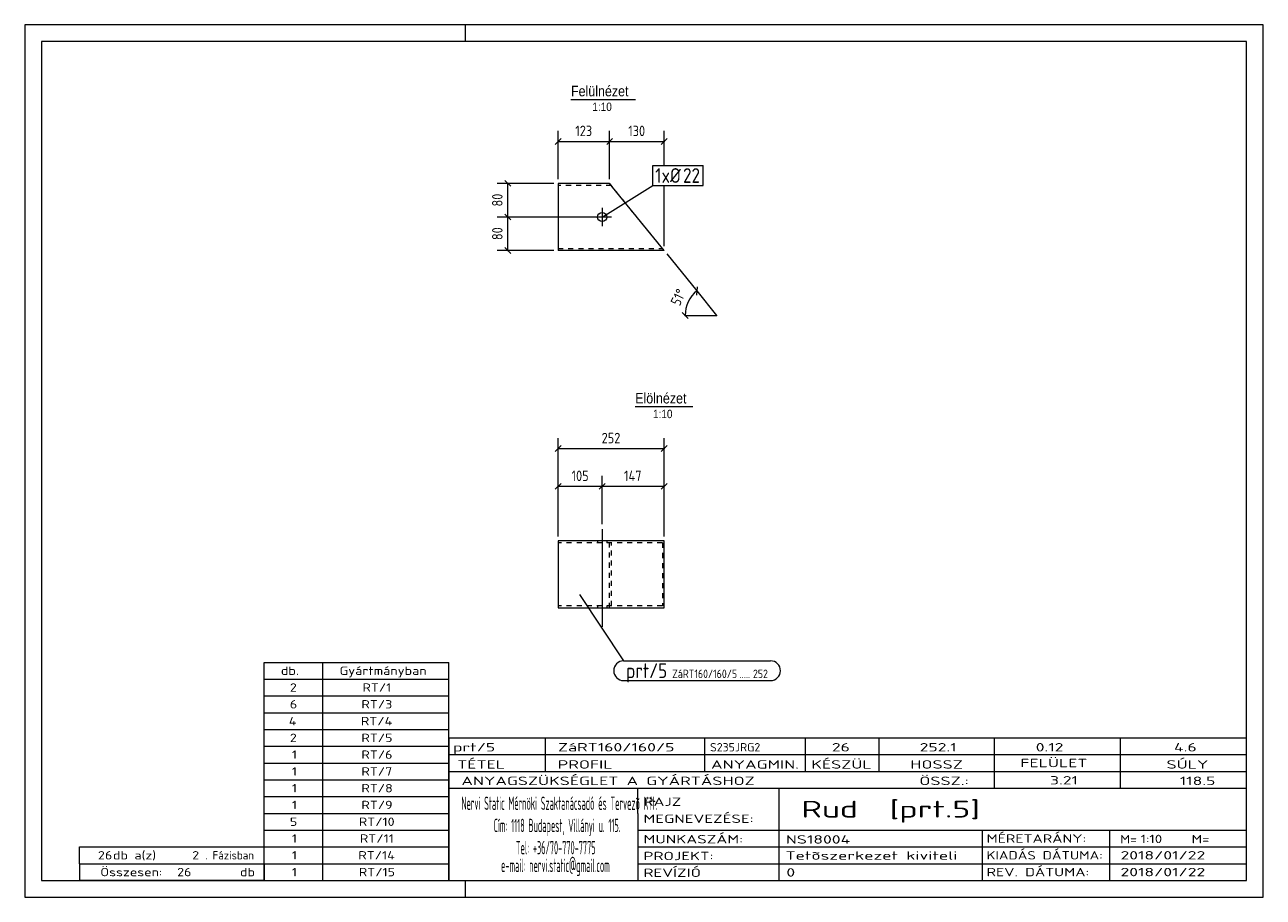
# Model space of a CAD drawing. Header units: millimetres. Extents: x 1 to 296, y 1 to 209.
import ezdxf

# ---------------------------------------------------------------- set-up
doc = ezdxf.new("R2010")
doc.units = ezdxf.units.MM
doc.header["$LTSCALE"] = 0.6
doc.linetypes.add('XKITLINE00', pattern=[0])
doc.linetypes.add('XKITLINE02', pattern=[4, 2, -2])
for name, color, linetype, lineweight in [('Bolt', 7, 'Continuous', 0), ('BoltMark', 3, 'Continuous', 0), ('DrawingSheet', 5, 'Continuous', 0), ('OtherObjectType', 1, 'Continuous', 0), ('Part', 2, 'Continuous', 0), ('PartMark', 3, 'Continuous', 0), ('Z-DIMENSIONS', 1, 'Continuous', 0)]:
    doc.layers.add(name, color=color, linetype=linetype, lineweight=lineweight)
doc.styles.add('ARIAL', font='ARIAL.TTF')
doc.styles.add('ISOCPEUR', font='ISOCPEUR.TTF')

msp = doc.modelspace()

# ---------------------------------------------------------------- linework, layer by layer
at = {"layer": 'Bolt', "color": 4, "linetype": 'XKITLINE00', "lineweight": 0}
for p, q in [((138.53, 165.36), (138.53, 160.96)), ((140.73, 163.16), (136.33, 163.16)), ((138.53, 88.72), (138.53, 65.47)), ((137.43, 85.97), (137.43, 85.47)), ((139.63, 85.97), (139.63, 85.47)), ((137.43, 70.47), (137.43, 69.97)), ((139.63, 70.47), (139.63, 69.97))]:
    msp.add_line(p, q, dxfattribs=at)
msp.add_circle((138.53, 163.16), 1.1, dxfattribs=at)
at = {"layer": 'BoltMark', "color": 7, "linetype": 'XKITLINE00', "lineweight": 0}
for p, q in [((150.58, 175.41), (162.61, 175.41)), ((150.58, 170.71), (150.58, 175.41)), ((162.61, 170.71), (162.61, 175.41)), ((138.53, 163.16), (150.58, 170.71)), ((150.58, 170.71), (162.61, 170.71))]:
    msp.add_line(p, q, dxfattribs=at)
at = {"layer": 'DrawingSheet', "color": 2, "linetype": 'XKITLINE00', "lineweight": 0}
for p, q in [((296, 209), (1, 209)), ((1, 209), (1, 1)), ((106, 205), (106, 209)), ((296, 1), (296, 209)), ((106, 1), (106, 5)), ((1, 1), (296, 1))]:
    msp.add_line(p, q, dxfattribs=at)
at = {"layer": 'DrawingSheet', "color": 3, "linetype": 'XKITLINE00', "lineweight": 0}
for p, q in [((292, 205), (5, 205)), ((5, 205), (5, 5)), ((292, 5), (292, 205)), ((5, 5), (292, 5))]:
    msp.add_line(p, q, dxfattribs=at)
at = {"layer": 'OtherObjectType', "color": 6, "linetype": 'XKITLINE00', "lineweight": 0}
for p, q in [((131.11, 191.19), (146.5, 191.19)), ((146.4, 117.97), (160.12, 117.97))]:
    msp.add_line(p, q, dxfattribs=at)
at = {"layer": 'OtherObjectType', "color": 7, "linetype": 'XKITLINE00', "lineweight": 0}
for p, q in [((58, 57), (102, 57)), ((58, 53), (58, 57)), ((72, 53), (72, 57)), ((102, 53), (102, 57)), ((58, 53), (102, 53)), ((58, 49), (58, 53)), ((72, 49), (72, 53)), ((102, 49), (102, 53)), ((58, 49), (102, 49)), ((58, 45), (58, 49)), ((72, 45), (72, 49)), ((102, 45), (102, 49)), ((58, 45), (102, 45)), ((58, 41), (58, 45)), ((72, 41), (72, 45)), ((102, 41), (102, 45)), ((58, 41), (102, 41)), ((58, 37), (58, 41)), ((72, 37), (72, 41)), ((102, 37), (102, 41)), ((102, 39), (292, 39)), ((102, 39), (102, 35)), ((102, 39), (292, 39)), ((125, 35), (125, 39)), ((163, 35), (163, 39)), ((187, 35), (187, 39)), ((204.5, 35), (204.5, 39)), ((232, 35), (232, 39)), ((262, 35), (262, 39)), ((292, 35), (292, 39)), ((58, 37), (102, 37)), ((58, 33), (58, 37)), ((72, 33), (72, 37)), ((102, 33), (102, 37)), ((58, 33), (102, 33)), ((58, 29), (58, 33)), ((72, 29), (72, 33)), ((102, 35), (292, 35)), ((102, 35), (102, 5)), ((102, 35), (292, 35)), ((102, 29), (102, 33)), ((125, 31), (125, 35)), ((163, 31), (163, 35)), ((187, 31), (187, 35)), ((204.5, 31), (204.5, 35)), ((232, 31), (232, 35)), ((262, 31), (262, 35)), ((292, 31), (292, 35)), ((102, 31), (292, 31)), ((232, 27), (232, 31)), ((262, 27), (262, 31)), ((292, 27), (292, 31)), ((58, 29), (102, 29)), ((58, 25), (58, 29)), ((72, 25), (72, 29)), ((102, 25), (102, 29)), ((102, 27), (292, 27)), ((147, 21), (147, 27)), ((180.7, 17), (180.7, 27)), ((292, 21), (292, 27)), ((58, 25), (102, 25)), ((58, 21), (58, 25)), ((72, 21), (72, 25)), ((102, 21), (102, 25)), ((58, 21), (102, 21)), ((58, 17), (58, 21)), ((72, 17), (72, 21)), ((102, 17), (102, 21)), ((147, 21), (147, 5)), ((292, 17), (292, 21)), ((58, 17), (102, 17)), ((58, 13), (58, 17)), ((72, 13), (72, 17)), ((102, 13), (102, 17)), ((147, 17), (292, 17)), ((180.7, 5), (180.7, 17)), ((229.16, 13), (229.16, 17)), ((259.5, 5), (259.5, 17)), ((292, 13), (292, 17)), ((14, 9), (14, 13)), ((14, 13), (58, 13)), ((14, 13), (58, 13)), ((58, 9), (58, 13)), ((58, 13), (102, 13)), ((58, 9), (58, 13)), ((72, 9), (72, 13)), ((102, 9), (102, 13)), ((147, 13), (292, 13)), ((229.16, 5), (229.16, 13)), ((292, 9), (292, 13)), ((14, 9), (58, 9)), ((14, 9), (14, 5)), ((14, 9), (58, 9)), ((58, 9), (58, 5)), ((58, 9), (102, 9)), ((58, 5), (58, 9)), ((72, 5), (72, 9)), ((102, 5), (102, 9)), ((147, 9), (292, 9)), ((292, 5), (292, 9)), ((58, 5), (14, 5)), ((58, 5), (102, 5)), ((102, 5), (292, 5)), ((139.5, 5), (292, 5))]:
    msp.add_line(p, q, dxfattribs=at)
at = {"layer": 'Part', "color": 2, "linetype": 'XKITLINE00', "lineweight": 0}
for p, q in [((128.06, 171.19), (128.06, 155.19)), ((140.31, 171.19), (128.06, 171.19)), ((153.27, 155.19), (140.31, 171.19)), ((153.27, 155.19), (128.06, 155.19)), ((128.06, 85.97), (128.06, 69.97)), ((153.27, 85.97), (128.06, 85.97)), ((153.27, 69.97), (153.27, 85.97)), ((128.06, 69.97), (153.27, 69.97))]:
    msp.add_line(p, q, dxfattribs=at)
at = {"layer": 'Part', "color": 7, "linetype": 'XKITLINE02', "lineweight": 0}
for p, q in [((153.27, 155.19), (140.31, 171.19)), ((140.72, 170.69), (128.06, 170.69)), ((128.06, 155.69), (152.87, 155.69)), ((140.31, 69.97), (140.31, 85.97)), ((152.87, 85.47), (128.06, 85.47)), ((140.72, 70.47), (140.72, 85.47)), ((152.87, 85.47), (152.87, 70.47)), ((152.87, 70.47), (128.06, 70.47))]:
    msp.add_line(p, q, dxfattribs=at)
at = {"layer": 'PartMark', "color": 7, "linetype": 'XKITLINE00', "lineweight": 0}
for p, q in [((133.13, 73.2), (143.63, 57.36)), ((143.63, 57.36), (178.66, 57.36)), ((143.63, 52.66), (178.66, 52.66))]:
    msp.add_line(p, q, dxfattribs=at)
for centre, start, end in [((143.63, 55.01), 90, 270), ((178.66, 55.01), 270, 90)]:
    msp.add_arc(centre, 2.35, start, end, dxfattribs=at)
at = {"layer": 'Z-DIMENSIONS', "color": 7, "linetype": 'XKITLINE00', "lineweight": 0}
for p, q in [((128.06, 172.19), (128.06, 183.69)), ((140.31, 172.19), (140.31, 183.69)), ((140.31, 172.19), (140.31, 183.69)), ((153.27, 175.51), (153.27, 183.69)), ((128.76, 181.9), (127.35, 180.49)), ((128.06, 181.19), (140.31, 181.19)), ((141.02, 181.9), (139.61, 180.49)), ((141.02, 181.9), (139.61, 180.49)), ((140.31, 181.19), (153.27, 181.19)), ((153.98, 181.9), (152.56, 180.49)), ((127.06, 171.19), (113.56, 171.19)), ((115.35, 171.9), (116.76, 170.49)), ((116.06, 163.16), (116.06, 171.19)), ((153.27, 156.19), (153.27, 170.61)), ((137.53, 163.16), (113.56, 163.16)), ((137.53, 163.16), (113.56, 163.16)), ((115.35, 163.87), (116.76, 162.46)), ((115.35, 163.87), (116.76, 162.46)), ((116.06, 155.19), (116.06, 163.16)), ((127.06, 155.19), (113.56, 155.19)), ((115.35, 155.9), (116.76, 154.49)), ((153.9, 154.42), (161.08, 145.54)), ((161.19, 146.54), (160.98, 144.55)), ((161.08, 145.54), (165.8, 139.72)), ((157.6, 140.42), (159.01, 139.01)), ((158.3, 139.72), (165.8, 139.72)), ((128.06, 86.97), (128.06, 110.47)), ((153.27, 86.97), (153.27, 110.47)), ((128.76, 108.67), (127.35, 107.26)), ((128.06, 107.97), (153.27, 107.97)), ((153.98, 108.67), (152.56, 107.26)), ((128.06, 86.97), (128.06, 101.47)), ((138.53, 89.97), (138.53, 101.47)), ((138.53, 89.97), (138.53, 101.47)), ((153.27, 86.97), (153.27, 101.47)), ((128.76, 99.67), (127.35, 98.26)), ((128.06, 98.97), (138.53, 98.97)), ((139.24, 99.67), (137.82, 98.26)), ((139.24, 99.67), (137.82, 98.26)), ((138.53, 98.97), (153.27, 98.97)), ((153.98, 99.67), (152.56, 98.26))]:
    msp.add_line(p, q, dxfattribs=at)
msp.add_arc((165.8, 139.72), 7.5, 129.0002, 180, dxfattribs=at)
at = {"layer": 'Z-DIMENSIONS', "color": 3}
for p in [(128.06, 181.19), (140.31, 181.19), (140.31, 181.19), (153.27, 181.19), (116.06, 171.19), (116.06, 163.16), (116.06, 163.16), (116.06, 155.19), (128.06, 107.97), (153.27, 107.97), (128.06, 98.97), (138.53, 98.97), (138.53, 98.97), (153.27, 98.97)]:
    msp.add_point(p, dxfattribs=at)
at = {"layer": 'Z-DIMENSIONS', "color": 7}
for p in [(161.08, 145.54), (158.3, 139.72), (165.8, 139.72)]:
    msp.add_point(p, dxfattribs=at)

# ---------------------------------------------------------------- texts
at = {"layer": 'BoltMark', "color": 3, "style": 'ISOCPEUR', "width": 0.85}
for s, p in [('1', (151.18, 171.31)), ('xØ', (152.68, 171.31)), ('22', (157.79, 171.31))]:
    msp.add_text(s, height=3.5, dxfattribs=at).set_placement(p)
at = {"layer": 'OtherObjectType', "color": 6, "style": 'ARIAL', "width": 0.85}
for s, height, p in [('Felülnézet', 2.5, (131.11, 191.94)), ('1:10', 2, (136.21, 188.44)), ('Elölnézet', 2.5, (146.4, 118.72)), ('1:10', 2, (150.66, 115.22))]:
    msp.add_text(s, height=height, dxfattribs=at).set_placement(p)
at = {"layer": 'OtherObjectType', "color": 7, "style": 'ISOCPEUR'}
for s, height, width, p in [('db.', 2, 1.211571, (62, 54)), ('Gyártmányban', 2, 1.211571, (76, 54)), ('2', 2, 1.211571, (64.14, 50)), ('RT/1', 2, 1.211571, (81.43, 50)), ('6', 2, 1.211571, (64.14, 46)), ('RT/3', 2, 1.211571, (81.18, 46)), ('4', 2, 1.211571, (63.9, 42)), ('RT/4', 2, 1.211571, (81.06, 42)), ('2', 2, 1.211571, (64.14, 38)), ('RT/5', 2, 1.211571, (81.18, 38)), ('1', 2, 1.211571, (64.63, 34)), ('RT/6', 2, 1.211571, (81.18, 34)), ('prt/5', 2, 1.525501, (103, 35.76)), ('ZáRT160/160/5', 2, 1.525501, (128, 35.76)), ('S235JRG2', 2, 1.02, (164.22, 35.76)), ('26', 2, 1.525501, (193.24, 35.76)), ('252.1', 2, 1.525501, (214.16, 35.76)), ('0.12', 2, 1.525501, (241.81, 35.76)), ('4.6', 2, 1.525501, (274.75, 35.76)), ('TÉTEL', 2, 1.525501, (104, 31.66)), ('PROFIL', 2, 1.525501, (127.96, 31.66)), ('ANYAGMIN.', 2, 1.525501, (164.47, 31.66)), ('KÉSZÜL', 2, 1.525501, (188.37, 31.66)), ('HOSSZ', 2, 1.525501, (211.96, 31.66)), ('FELÜLET', 2, 1.525501, (238.13, 32)), ('SÚLY', 2, 1.525501, (272.96, 31.66)), ('1', 2, 1.211571, (64.63, 30)), ('RT/7', 2, 1.211571, (81.18, 30)), ('ANYAGSZÜKSÉGLET A GYÁRTÁSHOZ', 2, 1.525501, (105, 27.75)), ('ÖSSZ.:', 2, 1.525501, (214.1, 27.75)), ('3.21', 2, 1.525501, (245.21, 27.88)), ('118.5', 2, 1.525501, (276.13, 27.75)), ('1', 2, 1.211571, (64.63, 26)), ('RT/8', 2, 1.211571, (81.18, 26)), ('1', 2, 1.211571, (64.63, 22)), ('RT/9', 2, 1.211571, (81.18, 22)), ('Nervi Static Mérnöki\xa0Szaktanácsadó\xa0és\xa0Tervezõ Kft.', 3.1765, 0.403093, (105, 21.82)), ('RAJZ', 2, 1.445, (148.38, 22.78)), ('Rud  [prt.5]', 4, 1.474651, (186, 20)), ('MEGNEVEZÉSE:', 2, 1.445, (148.38, 18.72)), ('5', 2, 1.211571, (64.14, 18)), ('RT/10', 2, 1.211571, (80.57, 18)), ('Cím:\xa01118 Budapest, Villányi u. 115.', 3.1765, 0.403093, (112.69, 16.53)), ('1', 2, 1.211571, (64.63, 14)), ('RT/11', 2, 1.211571, (80.82, 14)), ('MUNKASZÁM:', 2, 1.445, (148.38, 13.84)), ('NS18004', 2, 1.525501, (182.28, 13.78)), ('MÉRETARÁNY:', 2, 1.36, (230.1, 14)), ('M=', 2, 1.211571, (261.91, 13.84)), ('1:10', 2, 1.275, (266.79, 13.9)), ('M=', 2, 1.275, (278.95, 13.87)), ('26', 2, 1.211571, (18.43, 10)), ('db a(z)', 2, 1.211571, (22, 10)), ('2', 2, 1.211571, (40.86, 10)), ('. Fázisban', 2, 0.935, (44, 10)), ('1', 2, 1.211571, (64.63, 10)), ('RT/14', 2, 1.211571, (80.45, 10)), ('Tel:\xa0+36/70-770-7775', 3.1765, 0.403093, (117.97, 11.24)), ('PROJEKT:', 2, 1.445, (148.38, 9.84)), ('Tetõszerkezet kiviteli ', 2, 1.525501, (182.2, 9.94)), ('KIADÁS DÁTUMA:', 2, 1.275, (230.1, 10)), ('2018/01/22', 2, 1.525501, (262, 10)), ('e-mail:\xa0nervi.static@gmail.com', 3.1765, 0.403093, (114.45, 7)), ('Összesen:            db', 2, 1.211571, (19, 6)), ('26', 2, 1.211571, (37.29, 6)), ('1', 2, 1.211571, (64.63, 6)), ('RT/15', 2, 1.211571, (80.57, 6)), ('REVÍZIÓ', 2, 1.445, (148.38, 5.84)), ('0', 2, 1.525501, (182.41, 5.92)), ('REV. DÁTUMA:', 2, 1.36, (230.1, 6)), ('2018/01/22', 2, 1.525501, (262, 6))]:
    msp.add_text(s, height=height, dxfattribs=dict(at, width=width)).set_placement(p)
at = {"layer": 'PartMark', "color": 3, "style": 'ISOCPEUR', "width": 0.85}
msp.add_text('prt/5', height=3.5, dxfattribs=at).set_placement((144.23, 53.26))
at = {"layer": 'PartMark', "color": 4, "style": 'ISOCPEUR', "width": 0.85}
for s, p in [('ZáRT160/160/5', (155.21, 53.26)), ('.....', (171.27, 53.26)), ('252', (174.45, 53.26))]:
    msp.add_text(s, height=2, dxfattribs=at).set_placement(p)
at = {"layer": 'Z-DIMENSIONS', "color": 3, "style": 'ISOCPEUR', "width": 0.85}
for s, p in [('123', (132.14, 182.44)), ('130', (144.75, 182.44)), ('252', (138.41, 109.22)), ('105', (131.25, 100.22)), ('147', (143.75, 100.22))]:
    msp.add_text(s, height=2.5, dxfattribs=at).set_placement(p)
for s, rotation, p in [('80', 90.0002, (114.81, 165.67)), ('80', 90.0002, (114.81, 157.67)), ('51°', 64.4979, (156.99, 141.78))]:
    msp.add_text(s, height=2.5, rotation=rotation, dxfattribs=at).set_placement(p)

doc.saveas('drawing.dxf')
